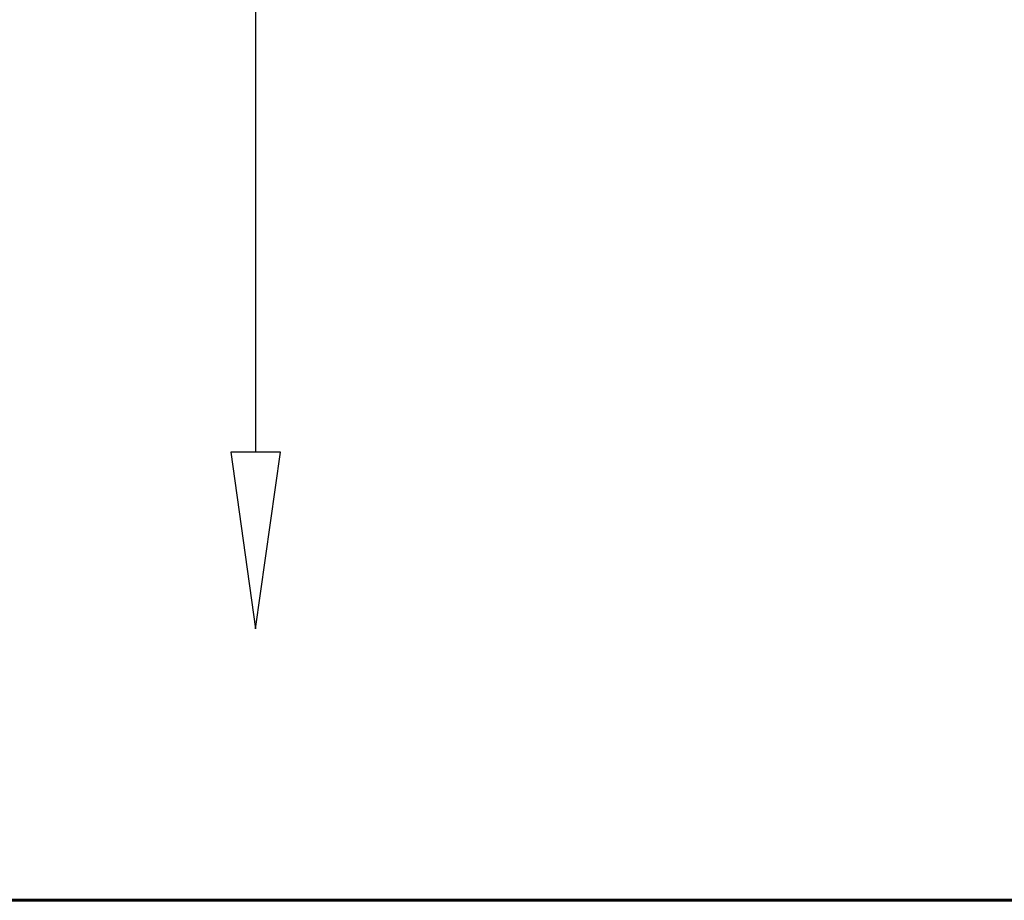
# Model space of a CAD drawing. Header units: millimetres. Extents: x -1875 to 2125, y -75 to 617.
# Tile 3 of 127: x 31 to 133, y -75 to 16. Entities that reach past the tile are written whole.
import ezdxf

# ---------------------------------------------------------------- set-up
doc = ezdxf.new("R2010")
doc.units = ezdxf.units.MM
doc.layers.add('A-WALL', color=113, linetype='Continuous', lineweight=50)

msp = doc.modelspace()

# ---------------------------------------------------------------- linework, layer by layer
at = {"color": 5, "lineweight": 30}
msp.add_line((55.3, 75, 81.5), (55.3, -28.63, 81.5), dxfattribs=at)
msp.add_polyline3d([(55.3, -46.92, 81.5), (57.86, -28.63, 84.61), (52.74, -28.63, 78.39), (55.3, -46.92, 81.5)], dxfattribs=at)

# ---------------------------------------------------------------- meshes
at = {"layer": 'A-WALL', "lineweight": 60}
mesh = msp.add_polyface(dxfattribs=at)
corners = [(-1875, -75), (-1875, 75), (2125, 75), (2125, -75)]
mesh.append_faces([[corners[k] for k in face] for face in [(0, 1, 2, 3)]])
mesh = msp.add_polyface(dxfattribs=at)
corners = [(2125, -75, 3000), (2125, 75, 3000), (-1875, 75, 3000), (-1875, -75, 3000)]
mesh.append_faces([[corners[k] for k in face] for face in [(0, 1, 2, 3)]])
mesh = msp.add_polyface(dxfattribs=at)
corners = [(2125, -75), (2125, -75, 3000), (-1875, -75, 3000), (-1875, -75)]
mesh.append_faces([[corners[k] for k in face] for face in [(0, 1, 2, 3)]])

doc.saveas('drawing.dxf')
